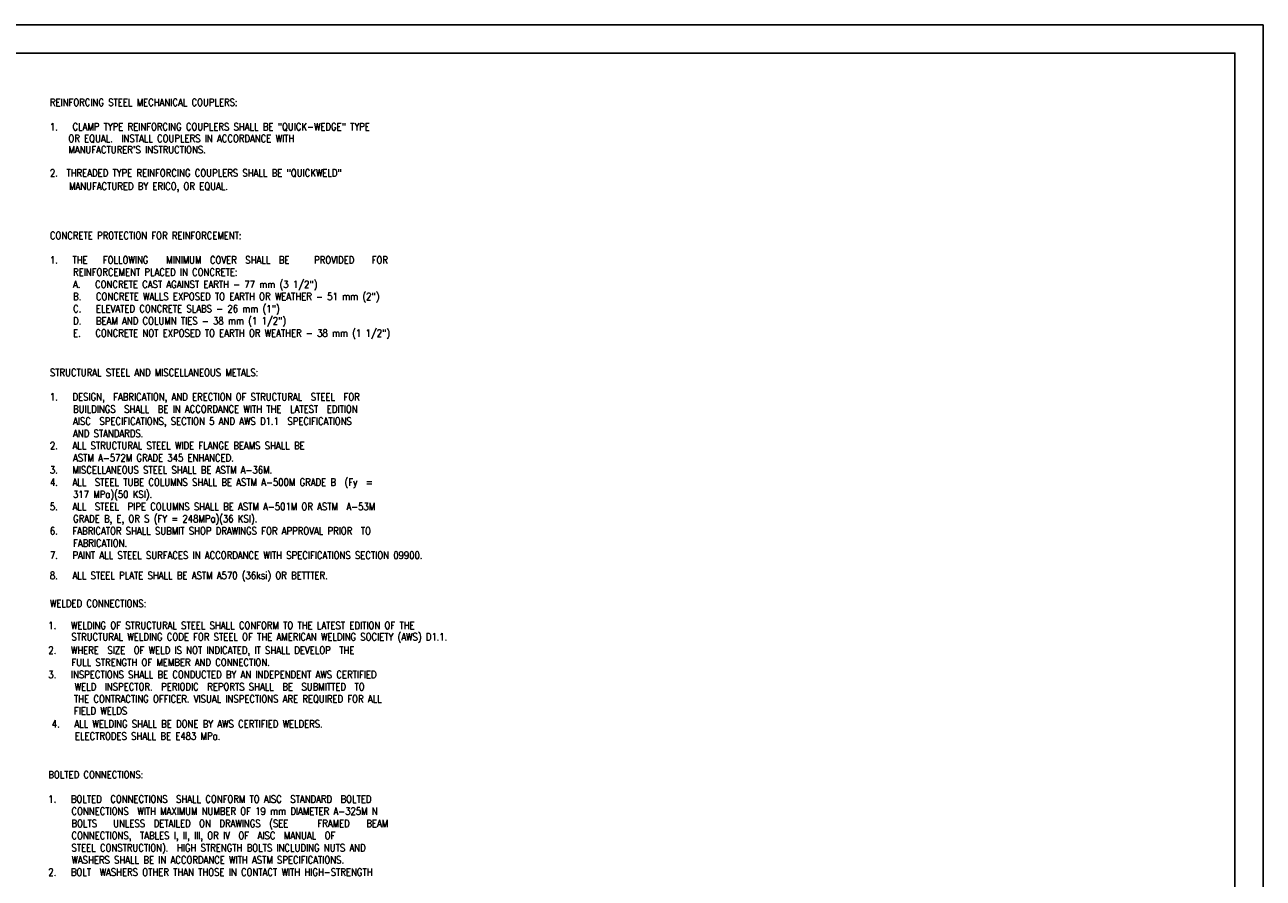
# Paper-space layout 'Layout1' of a CAD drawing. Header units: inches. Extents: x 0 to 42, y 0 to 30.
# Tile 5 of 5: x 20.1 to 42, y 14.9 to 30. Entities that reach past the tile are written whole.
import ezdxf

# ---------------------------------------------------------------- set-up
doc = ezdxf.new("R2010")
doc.units = ezdxf.units.IN
doc.header["$LTSCALE"] = 1000
doc.header["$MEASUREMENT"] = 0
doc.linetypes.add('HIDDEN', pattern=[0.375, 0.25, -0.125])
for name, color, linetype in [('1', 7, 'CONTINUOUS'), ('FORMAT', 5, 'CONTINUOUS'), ('S-ANNO-NOTE', 2, 'CONTINUOUS')]:
    doc.layers.add(name, color=color, linetype=linetype)
doc.styles.add('TIGHT', font='SIMPLEX.SHX', dxfattribs={"width": 0.85})

psp = doc.layouts.get("Layout1")

# ---------------------------------------------------------------- linework, layer by layer
at = {"layer": '1', "color": 7, "linetype": 'HIDDEN', "ltscale": 3}
psp.add_lwpolyline([(42, 0), (0, 0), (0, 30), (42, 30)], close=True, dxfattribs=at)
at = {"layer": 'FORMAT', "color": 5}
psp.add_lwpolyline([(41.5, 0.5), (1.5, 0.5), (1.5, 29.5), (41.5, 29.5)], close=True, dxfattribs=at)

# ---------------------------------------------------------------- texts
at = {"layer": 'S-ANNO-NOTE', "style": 'TIGHT', "width": 0.85}
for s, p in [('REINFORCING STEEL MECHANICAL COUPLERS:', (20.528, 28.563)), ('1.   CLAMP TYPE REINFORCING COUPLERS SHALL BE "QUICK-WEDGE" TYPE', (20.528, 28.132)), ('    OR EQUAL.  INSTALL COUPLERS IN ACCORDANCE WITH', (20.528, 27.924)), ("    MANUFACTURER'S INSTRUCTIONS.", (20.528, 27.726)), ('2.  THREADED TYPE REINFORCING COUPLERS SHALL BE "QUICKWELD"', (20.528, 27.314)), ('   MANUFACTURED BY ERICO, OR EQUAL.', (20.621, 27.079)), ('CONCRETE PROTECTION FOR REINFORCEMENT:', (20.528, 26.207)), ('1.   THE   FOLLOWING   MINIMUM  COVER  SHALL  BE   PROVIDED   FOR', (20.528, 25.775)), ('     REINFORCEMENT PLACED IN CONCRETE:', (20.528, 25.56)), ('     A.   CONCRETE CAST AGAINST EARTH - 77 mm (3 1/2")', (20.528, 25.344)), ('     B.   CONCRETE WALLS EXPOSED TO EARTH OR WEATHER - 51 mm (2")', (20.528, 25.129)), ('     C.   ELEVATED CONCRETE SLABS - 26 mm (1")', (20.528, 24.913)), ('     D.   BEAM AND COLUMN TIES - 38 mm (1 1/2")', (20.528, 24.698)), ('     E.   CONCRETE NOT EXPOSED TO EARTH OR WEATHER - 38 mm (1 1/2")', (20.528, 24.482)), ('STRUCTURAL STEEL AND MISCELLANEOUS METALS:', (20.528, 23.784)), ('1.   DESIGN,  FABRICATION, AND ERECTION OF STRUCTURAL  STEEL  FOR', (20.528, 23.353)), ('     BUILDINGS  SHALL  BE IN ACCORDANCE WITH THE  LATEST  EDITION', (20.528, 23.138)), ('     AISC  SPECIFICATIONS, SECTION 5 AND AWS D1.1  SPECIFICATIONS', (20.528, 22.922)), ('     AND STANDARDS.', (20.528, 22.706)), ('2.   ALL STRUCTURAL STEEL WIDE FLANGE BEAMS SHALL BE', (20.528, 22.491)), ('     ASTM A-572M GRADE 345 ENHANCED.', (20.528, 22.275)), ('3.   MISCELLANEOUS STEEL SHALL BE ASTM A-36M.', (20.528, 22.06)), ('4.   ALL  STEEL TUBE COLUMNS SHALL BE ASTM A-500M GRADE B  (Fy  =', (20.528, 21.844)), ('     317 MPa)(50 KSI).', (20.528, 21.629)), ('5.   ALL  STEEL  PIPE COLUMNS SHALL BE ASTM A-501M OR ASTM  A-53M', (20.528, 21.413)), ('     GRADE B, E, OR S (FY = 248MPa)(36 KSI).', (20.528, 21.198)), ('6.   FABRICATOR SHALL SUBMIT SHOP DRAWINGS FOR APPROVAL PRIOR  TO', (20.528, 20.982)), ('     FABRICATION.', (20.528, 20.766)), ('7.   PAINT ALL STEEL SURFACES IN ACCORDANCE WITH SPECIFICATIONS SECTION 09900.', (20.528, 20.551)), ('8.   ALL STEEL PLATE SHALL BE ASTM A570 (36ksi) OR BETTTER.', (20.528, 20.195)), ('WELDED CONNECTIONS:', (20.528, 19.698)), ('1.   WELDING OF STRUCTURAL STEEL SHALL CONFORM TO THE LATEST EDITION OF THE', (20.5, 19.311)), ('     STRUCTURAL WELDING CODE FOR STEEL OF THE AMERICAN WELDING SOCIETY (AWS) D1.1.', (20.5, 19.107)), ('2.   WHERE  SIZE  OF WELD IS NOT INDICATED, IT SHALL DEVELOP  THE', (20.5, 18.872)), ('     FULL STRENGTH OF MEMBER AND CONNECTION.', (20.5, 18.657)), ('3.   INSPECTIONS SHALL BE CONDUCTED BY AN INDEPENDENT AWS CERTIFIED', (20.5, 18.441)), ('WELD  INSPECTOR.  PERIODIC  REPORTS SHALL  BE  SUBMITTED  TO', (20.966, 18.226)), ('THE CONTRACTING OFFICER. VISUAL INSPECTIONS ARE REQUIRED FOR ALL', (20.953, 18.01)), ('FIELD WELDS', (20.953, 17.799)), ('4.   ALL WELDING SHALL BE DONE BY AWS CERTIFIED WELDERS.', (20.561, 17.568)), ('     ELECTRODES SHALL BE E483 MPa.', (20.561, 17.353)), ('BOLTED CONNECTIONS:', (20.5, 16.67)), ('1.   BOLTED  CONNECTIONS  SHALL CONFORM TO AISC  STANDARD  BOLTED', (20.5, 16.239)), ('     CONNECTIONS  WITH MAXIMUM NUMBER OF 19 mm DIAMETER A-325M N', (20.5, 16.024)), ('     BOLTS   UNLESS  DETAILED  ON  DRAWINGS  (SEE   FRAMED   BEAM', (20.5, 15.808)), ('     CONNECTIONS,  TABLES I, II, III, OR IV  OF  AISC  MANUAL  OF', (20.5, 15.593)), ('     STEEL CONSTRUCTION).  HIGH STRENGTH BOLTS INCLUDING NUTS AND', (20.5, 15.377)), ('     WASHERS SHALL BE IN ACCORDANCE WITH ASTM SPECIFICATIONS.', (20.5, 15.162)), ('2.   BOLT  WASHERS OTHER THAN THOSE IN CONTACT WITH HIGH-STRENGTH', (20.5, 14.946))]:
    psp.add_text(s, height=0.12933, dxfattribs=at).set_placement(p)

doc.saveas('drawing.dxf')
